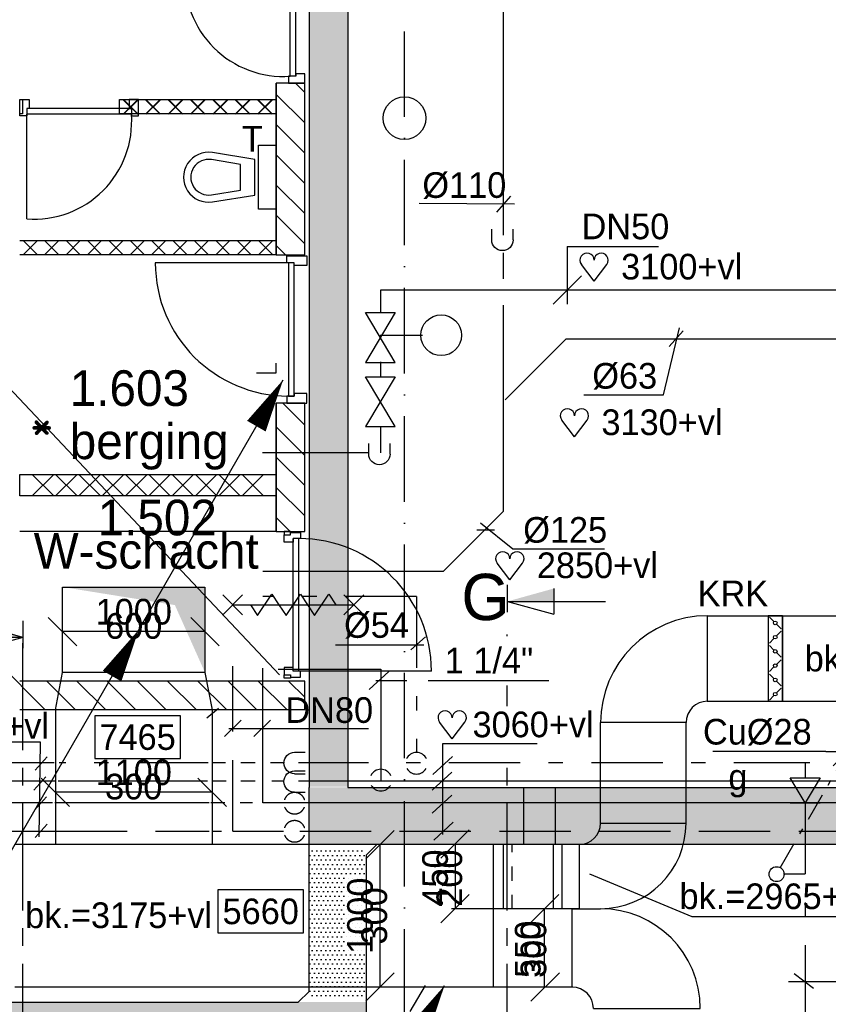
# Model space of a CAD drawing. Extents: x -39327 to 109237, y 358172 to 442272.
# Tile 82 of 96: x 77008 to 82681, y 404774 to 411684. Entities that reach past the tile are written whole.
import ezdxf
from ezdxf.enums import TextEntityAlignment as Align

# ---------------------------------------------------------------- set-up
doc = ezdxf.new("R2010")
doc.units = 0
doc.header["$LTSCALE"] = 100
for name, pattern in [('2322107', [2000, 1000, 1000]), ('2322108', [7, 5, -2]), ('2322109', [10, 5, -2, 1, -2]), ('2322122', [47, 40, -7]), ('2322134', [45, 40, -5]), ('CENTER2', [11.25, 7.5, -1.25, 1.25, -1.25]), ('DASHDOT', [9, 6, -1.5, 0, -1.5]), ('HIDDEN', [2, 1, -1]), ('LURETOUR', [6, 4, -2])]:
    doc.linetypes.add(name, pattern=pattern)
doc.layers.get('0').update_dxf_attribs({"linetype": 'CONTINUOUS'})
for name, color, linetype in [('AL$1----_ALGEMEEN', 7, 'CONTINUOUS'), ('AL$1----_MAATVOERING', 7, 'CONTINUOUS'), ('AL$7----_STRAMIEN', 1, 'DASHDOT'), ('AL22----_BINNENWAND', 7, 'CONTINUOUS'), ('AL28----_KONSTRUKTIE', 3, 'CONTINUOUS'), ('AL32----_BINNENKOZ', 7, 'CONTINUOUS'), ('AL32----_DRAAIR', 7, 'CONTINUOUS'), ('AL32----_DRAAIRICHTING', 1, 'CONTINUOUS'), ('AL74----_INRSANITAIR', 7, 'CONTINUOUS'), ('ALXA1---_RASTER50', 12, 'CONTINUOUS'), ('ALXA7---_KALKZVUIL', 1, 'CONTINUOUS'), ('ALXAB---_PREFABBETON', 1, 'CONTINUOUS'), ('BOUW', 8, 'CONTINUOUS'), ('DOORSNEDE', 1, 'CONTINUOUS'), ('KABELGOOT1', 8, 'CONTINUOUS'), ('MAATV-SPARING', 1, 'CONTINUOUS'), ('WL521---', 4, 'CONTINUOUS'), ('WL531---', 4, 'CONTINUOUS'), ('WL541---', 4, 'CONTINUOUS'), ('WL561---', 4, 'CONTINUOUS'), ('WL561---_AANVOER', 4, 'CONTINUOUS'), ('WL561---_RETOUR', 4, 'CONTINUOUS'), ('WL5627--', 4, 'CONTINUOUS'), ('WL570---', 3, 'CONTINUOUS'), ('WL570---_RETOUR', 3, 'CONTINUOUS'), ('WL570---_TOEVOER', 3, 'CONTINUOUS'), ('WM$1----', 1, 'CONTINUOUS'), ('WM521---', 1, 'CONTINUOUS'), ('WM531---', 1, 'CONTINUOUS'), ('WM541---', 1, 'CONTINUOUS'), ('WM561---', 1, 'CONTINUOUS'), ('WM570---', 1, 'CONTINUOUS')]:
    doc.layers.add(name, color=color, linetype=linetype)
doc.styles.add('BURO-018', font='BUROFONT.shx', dxfattribs={"height": 180})
doc.styles.add('BURO-025', font='BUROFONT.shx', dxfattribs={"height": 250})
doc.styles.add('BURO-050', font='BUROFONT.shx', dxfattribs={"height": 500})
doc.styles.get("Standard").update_dxf_attribs({"font": 'ISOCP'})
pattern_1 = [(0, (-2505.993, 85430.135), (15.875, 31.75), [0, -31.75])]

# ---------------------------------------------------------------- blocks, each defined once
blk = doc.blocks.new('3048311')
at = {"color": 0, "linetype": 'CONTINUOUS'}
for p, q in [((-2.5, 1.5), (0, 0)), ((-2.5, -1.5), (-2.5, 1.5)), ((0, -1.5), (0, 1.5)), ((0, 0), (-2.5, -1.5))]:
    blk.add_line(p, q, dxfattribs=at)
at = {"color": 0, "linetype": 'CONTINUOUS', "style": 'BURO-018', "flags": 1}
blk.add_attdef('CV_MATCODE', (0, 0), '', height=1.8, dxfattribs=at)
blk = doc.blocks.new('LU-ORND')
at = {"color": 0, "linetype": 'CONTINUOUS'}
for p, q in [((-3, 1.5), (-3, -1.5)), ((3, 1.5), (-3, 1.5)), ((3, -1.5), (3, 1.5)), ((-3, -1.5), (3, -1.5))]:
    blk.add_line(p, q, dxfattribs=at)
blk = doc.blocks.new('LU-2-KIZ')
at = {"color": 0, "linetype": 'CONTINUOUS'}
for p, q in [((-0.5, 0.5), (0.5, 0.5)), ((-0.5, -0.5), (-0.5, 0.5)), ((0.5, 0.5), (0.5, -0.5)), ((0.5, -0.5), (-0.5, -0.5))]:
    blk.add_line(p, q, dxfattribs=at)
for points in [[(-0.5, 0.5), (-0.2887, 0.2887), (0.5, 0.5)], [(-0.5, 0.5), (-0.2887, 0.2887), (-0.5, -0.5)]]:
    blk.add_solid(points, dxfattribs=at)
blk = doc.blocks.new('LU-PIJL1')
at = {"color": 0, "linetype": 'CONTINUOUS'}
blk.add_line((0, 0), (10.125, 17.537), dxfattribs=at)
blk.add_lwpolyline([(10.125, 17.537, 0, 1.5, 0), (8.25, 14.289, 1.5, 1.5, 0)], format="xyseb", dxfattribs=at)
blk = doc.blocks.new('*U200', base_point=(72338.8, 50434.9))
at = {"layer": 'WM570---', "linetype": 'CONTINUOUS'}
for p, q in [((71739.1, 50534.6), (71938.5, 50335.2)), ((72739.1, 50534.6), (72938.5, 50335.2)), ((72838.8, 50434.9), (71838.8, 50434.9))]:
    blk.add_line(p, q, dxfattribs=at)
at = {"layer": 'WM570---', "linetype": 'CONTINUOUS', "style": 'BURO-018'}
for s, p in [('1000', (72338.8, 50484.9)), ('600', (72338.8, 50384.9))]:
    blk.add_text(s, height=180, dxfattribs=at).set_placement(p, align=Align.CENTER)
blk = doc.blocks.new('LU-2D-K-3E8')
at = {"color": 0, "linetype": 'CONTINUOUS'}
for p, q in [((-0.5, 500), (0.5, 500)), ((-0.5, -500), (0.5, -500))]:
    blk.add_line(p, q, dxfattribs=at)
blk = doc.blocks.new('*U201', base_point=(74591, 48480.9))
at = {"layer": 'WM570---', "linetype": 'CONTINUOUS'}
for p, q in [((74690.7, 49080.6), (74491.3, 48881.2)), ((74591, 48980.9), (74591, 47980.9)), ((74690.7, 48080.6), (74491.3, 47881.2))]:
    blk.add_line(p, q, dxfattribs=at)
at = {"layer": 'WM570---', "linetype": 'CONTINUOUS', "style": 'BURO-018'}
for s, p in [('1000', (74541, 48480.9)), ('300', (74641, 48480.9))]:
    blk.add_text(s, height=180, rotation=90, dxfattribs=at).set_placement(p, align=Align.CENTER)
blk = doc.blocks.new('LU-2D-K-44C')
at = {"color": 0, "linetype": 'CONTINUOUS'}
for p, q in [((-0.5, 550), (0.5, 550)), ((-0.5, -550), (0.5, -550))]:
    blk.add_line(p, q, dxfattribs=at)
blk = doc.blocks.new('LU-2D-K-258')
at = {"color": 0, "linetype": 'CONTINUOUS'}
for p, q in [((-0.5, 300), (0.5, 300)), ((-0.5, -300), (0.5, -300))]:
    blk.add_line(p, q, dxfattribs=at)
blk = doc.blocks.new('LU-2D-B--1-2585A')
at = {"color": 0, "linetype": 'CONTINUOUS'}
for p, q in [((-450, -300), (-450, 300)), ((-300, -450), (300, -450))]:
    blk.add_line(p, q, dxfattribs=at)
for radius in [750, 150]:
    blk.add_arc((-450, -450), radius, 0, 90, dxfattribs=at)
blk = doc.blocks.new('LU-2D-KLC-25864')
at = {"color": 0, "linetype": 'CONTINUOUS'}
for p, q in [((-50, 300), (-50, -300)), ((50, 300), (-50, 300)), ((-8.8, 258.8), (-41.2, 291.2)), ((50, -300), (50, 300)), ((8.8, 241.2), (41.2, 208.8)), ((-8.8, 141.2), (-41.2, 108.8)), ((8.8, 158.8), (41.2, 191.2)), ((-8.8, 58.8), (-41.2, 91.2)), ((8.8, 41.2), (41.2, 8.8)), ((-8.8, -58.8), (-41.2, -91.2)), ((8.8, -41.2), (41.2, -8.8)), ((-8.8, -141.2), (-41.2, -108.8)), ((8.8, -158.8), (41.2, -191.2)), ((-8.8, -258.8), (-41.2, -291.2)), ((8.8, -241.2), (41.2, -208.8)), ((-50, -300), (50, -300))]:
    blk.add_line(p, q, dxfattribs=at)
for centre in [(0, 250), (0, 150), (0, 50), (0, -50), (0, -150), (0, -250)]:
    blk.add_circle(centre, 12.5, dxfattribs=at)
blk = doc.blocks.new('LU-2D-BV--1-2581C25A')
at = {"color": 0, "linetype": 'CONTINUOUS'}
for p, q in [((-375, -300), (-375, 300)), ((-375, 300), (-375, 300)), ((-375, -300), (-375, -300)), ((225, -450), (225, -300)), ((-225, -450), (225, -450))]:
    blk.add_line(p, q, dxfattribs=at)
for centre, radius in [((-375, -300), 600), ((-375, -450), 150)]:
    blk.add_arc(centre, radius, 0, 90, dxfattribs=at)
blk = doc.blocks.new('LU-2D-BV-1-2EE2265A')
at = {"color": 0, "linetype": 'CONTINUOUS'}
for p, q in [((-275, 525), (275, 525)), ((275, 525), (275, 325)), ((-425, 375), (-425, -375)), ((-425, 375), (-425, 375)), ((-425, -375), (-425, -375))]:
    blk.add_line(p, q, dxfattribs=at)
for centre, radius in [((-425, 525), 150), ((-425, 325), 700)]:
    blk.add_arc(centre, radius, 270, 0, dxfattribs=at)
blk = doc.blocks.new('LDS')
at = {"color": 0, "linetype": 'CONTINUOUS'}
for p, q in [((0, 1), (1, 1)), ((0, -1), (1, -1))]:
    blk.add_line(p, q, dxfattribs=at)
blk.add_arc((0, 0), 1, 90, 270, dxfattribs=at)
blk = doc.blocks.new('LDV1109')
at = {"color": 0, "linetype": 'CONTINUOUS'}
for p, q in [((5.875, 10.176), (6.75, 11.691)), ((5.312, 9.202), (5.5, 9.526)), ((4, 6.928), (4.937, 8.552)), ((3.437, 5.954), (3.625, 6.279)), ((2.125, 3.681), (3.062, 5.304)), ((1.562, 2.706), (1.75, 3.031)), ((0.25, 0.433), (1.187, 2.057))]:
    blk.add_line(p, q, dxfattribs=at)
blk.add_lwpolyline([(6.75, 11.691, 0, 1, 0), (5.5, 9.526, 1, 1, 0)], format="xyseb", dxfattribs=at)
blk.add_circle((0, 0), 0.5, dxfattribs=at)
blk = doc.blocks.new('*U232', base_point=(77204.4, 406547.3))
at = {"color": 0, "linetype": 'CONTINUOUS'}
for p, q in [((77304.4, 406647.3), (77104.4, 406447.3)), ((77054.4, 406547.3), (76259.9, 406547.3)), ((77054.4, 406547.3), (77304.4, 406547.3))]:
    blk.add_line(p, q, dxfattribs=at)
at = {"color": 0, "linetype": 'CONTINUOUS', "style": 'BURO-018'}
blk.add_text('Cu%%C28', height=180, dxfattribs=at).set_placement((76954.4, 406597.3), align=Align.RIGHT)
blk = doc.blocks.new('LDV1107')
at = {"color": 0, "linetype": 'CONTINUOUS'}
blk.add_line((0.25, 0.433), (6.75, 11.691), dxfattribs=at)
blk.add_lwpolyline([(6.75, 11.691, 0, 1, 0), (5.5, 9.526, 1, 1, 0)], format="xyseb", dxfattribs=at)
blk.add_circle((0, 0), 0.5, dxfattribs=at)
blk = doc.blocks.new('LDV3108')
at = {"color": 0, "linetype": 'CONTINUOUS'}
for p, q in [((6.75, 11.691), (5.813, 10.068)), ((5.438, 9.418), (4.5, 7.794)), ((4.125, 7.145), (3.188, 5.521)), ((2.813, 4.871), (1.875, 3.248)), ((1.5, 2.598), (0.563, 0.974))]:
    blk.add_line(p, q, dxfattribs=at)
blk.add_lwpolyline([(0.25, 0.433, 0, 1, 0), (1.5, 2.598, 1, 1, 0)], format="xyseb", dxfattribs=at)
blk.add_circle((0, 0), 0.5, dxfattribs=at)
blk = doc.blocks.new('*U273', base_point=(75240, 409252.2))
at = {"color": 0, "linetype": 'CONTINUOUS'}
for p, q in [((75240, 409559), (75240, 409152.2)), ((75240, 409559), (75880, 409559)), ((75340, 409352.2), (75140, 409152.2))]:
    blk.add_line(p, q, dxfattribs=at)
at = {"color": 0, "linetype": 'CONTINUOUS', "style": 'BURO-018'}
blk.add_text('DN50', height=180, dxfattribs=at).set_placement((75340, 409609))
blk = doc.blocks.new('HART')
at = {"color": 1}
for q in [(-39.7, 52.4), (39.7, 52.4)]:
    blk.add_line((0, 0), q, dxfattribs=at)
for centre, start, end in [((-22.1, 65.7), 0, 217.1867), ((22.1, 65.7), 322.8133, 180)]:
    blk.add_arc(centre, 22.1, start, end, dxfattribs=at)
blk = doc.blocks.new('*U302', base_point=(77808, 406262.3))
at = {"layer": 'WM570---', "color": 1, "linetype": 'CONTINUOUS'}
for p, q in [((77158.3, 406362), (77357.7, 406162.6)), ((78258.3, 406362), (78457.7, 406162.6)), ((78358, 406262.3), (77258, 406262.3))]:
    blk.add_line(p, q, dxfattribs=at)
at = {"layer": 'WM570---', "color": 1, "linetype": 'CONTINUOUS', "style": 'BURO-018'}
for s, p in [('1100', (77808, 406312.3)), ('300', (77808, 406212.3))]:
    blk.add_text(s, height=180, dxfattribs=at).set_placement(p, align=Align.CENTER)
blk = doc.blocks.new('A$C6E6F3BC9')
at = {"layer": 'KABELGOOT1'}
h = blk.add_hatch(dxfattribs=at)
h.set_pattern_fill('DOTS', color=256, scale=20, style=0)
h.set_pattern_definition(pattern_1)
h.paths.add_polyline_path([(71195.1, 42038.6), (70924.7, 42038.6), (70924.7, 34777), (71195.1, 34777)])
h = blk.add_hatch(dxfattribs=at)
h.set_pattern_fill('DOTS', color=256, scale=20, style=0)
h.set_pattern_definition(pattern_1)
h.paths.add_polyline_path([(70926.1, 34771.5), (70925, 34372), (94435.4, 34372), (94435.4, 34771.5)])
h = blk.add_hatch(dxfattribs=at)
h.set_pattern_fill('DOTS', color=256, scale=20, style=0)
h.set_pattern_definition(pattern_1)
h.paths.add_polyline_path([(71321.7, 34345.9), (70922.2, 34345.9), (70922.2, 33288), (71321.7, 33288)])
h = blk.add_hatch(dxfattribs=at)
h.set_pattern_fill('DOTS', color=256, scale=20, style=0)
h.set_pattern_definition(pattern_1)
h.paths.add_polyline_path([(71320, 33265), (61757, 33265), (61757, 32865.7), (71320, 32865.7)])
for p, q in [((70924.7, 34772, 2750), (70924.7, 42038.6, 2750)), ((71195.1, 42038.6, 2750), (71195.1, 34771.5, 2750)), ((70921.7, 33340, 2750), (70921.7, 34772, 2750)), ((70921.7, 34772, 2750), (70924.7, 34772, 2750)), ((71195.1, 34771.5, 2750), (77968.8, 34771.5, 2750)), ((71396.7, 34372, 2750), (71321.7, 34297, 2750)), ((94435.4, 34372), (71396.7, 34372, 2750)), ((71321.7, 34297, 2750), (71321.7, 29413, 2750)), ((70846.7, 33265, 2750), (70921.7, 33340, 2750)), ((68277.7, 33265, 2750), (70846.7, 33265, 2750))]:
    blk.add_line(p, q, dxfattribs=at)
blk = doc.blocks.new('2322134-4')
at = {"layer": 'WM541---', "color": 0, "style": 'BURO-018'}
blk.add_text('g', height=180, dxfattribs=at).set_placement((82046.8, 406342.8), align=Align.MIDDLE)
blk = doc.blocks.new('3048301')
at = {"color": 0, "linetype": 'CONTINUOUS'}
for p, q in [((-2.5, 1.5), (2.5, -1.5)), ((-2.5, -1.5), (-2.5, 1.5)), ((2.5, 1.5), (-2.5, -1.5)), ((2.5, -1.5), (2.5, 1.5))]:
    blk.add_line(p, q, dxfattribs=at)
at = {"color": 0, "linetype": 'CONTINUOUS', "style": 'BURO-018', "flags": 1}
blk.add_attdef('CV_MATCODE', (0, 0), '', height=1.8, dxfattribs=at)

msp = doc.modelspace()

# ---------------------------------------------------------------- linework, layer by layer
at = {"color": 1, "linetype": 'CONTINUOUS'}
for p, q in [((79962.4, 405799.6), (80161.8, 405999)), ((80062.1, 405895.5), (80062.1, 405445.5)), ((79962.4, 405345.8), (80161.8, 405545.2)), ((80591.3, 405345.8), (80790.7, 405545.2)), ((80687.5, 405445.5), (80687.5, 404895.5)), ((80594.8, 404795.8), (80794.2, 404995.2))]:
    msp.add_line(p, q, dxfattribs=at)
at = {"layer": 'AL$1----_ALGEMEEN', "color": 8}
msp.add_line((77917.8, 410134.8), (78808, 410134.8), dxfattribs=at)
at = {"layer": 'AL$1----_MAATVOERING', "color": 8}
for p, q in [((78807.8, 409206.2), (78807.8, 409273.2)), ((78668.8, 409206.2), (78807.8, 409206.2))]:
    msp.add_line(p, q, dxfattribs=at)
at = {"layer": 'AL$7----_STRAMIEN', "color": 1}
msp.add_line((79708, 369596.9), (79708, 416284.4), dxfattribs=at)
at = {"layer": 'AL22----_BINNENWAND', "color": 8}
for p, q in [((77008, 411022.8), (77008, 411122.8)), ((77008, 411122.8), (77028, 411122.8)), ((77028, 411122.8), (77028, 411022.8)), ((77708, 411022.8), (77708, 411122.8)), ((77708, 411122.8), (78808, 411122.8)), ((77842, 411022.8), (77842, 411122.8)), ((77842, 411122.8), (78808, 411122.8)), ((78808, 411122.8), (78808, 411022.8)), ((78808, 411122.8), (78808, 411022.8)), ((77028, 411022.8), (77008, 411022.8)), ((78808, 411022.8), (77708, 411022.8)), ((78808, 411022.8), (77842, 411022.8)), ((77008, 410134.8), (78808, 410134.8)), ((78808, 410134.8), (78808, 410034.8)), ((78808, 410034.8), (77008, 410034.8)), ((77008, 408492.8), (78808, 408492.8)), ((77008, 408342.8), (77008, 408492.8)), ((78808, 408492.8), (78808, 408342.8)), ((78808, 408342.8), (77008, 408342.8)), ((78905, 408092.8), (78808, 408189.8)), ((78808, 408092.8), (77008, 408092.8)), ((78808, 408092.8), (79008, 408092.8)), ((78908, 408092.8), (78864, 408092.8)), ((78864, 408092.8), (78864, 408069.8)), ((78864, 408017.8), (78864, 408069.8)), ((78864, 408069.8), (78908, 408069.8)), ((78908, 408069.8), (78908, 408092.8)), ((78908, 408069.8), (78908, 408084.8)), ((78908, 408084.8), (78978, 408084.8)), ((78978, 408084.8), (78978, 408042.8)), ((78927, 408017.8), (78864, 408017.8)), ((78978, 408042.8), (78927, 408042.8)), ((78927, 408042.8), (78927, 408017.8)), ((78432, 407647.8), (78572, 407507.8)), ((78432, 407507.8), (78572, 407647.8)), ((78677, 407502.8), (78777, 407652.8)), ((78777, 407652.8), (78827, 407577.8)), ((78877, 407502.8), (78977, 407652.8)), ((78977, 407652.8), (79027, 407577.8)), ((79077, 407502.8), (79177, 407652.8)), ((79177, 407652.8), (79227, 407577.8)), ((79282, 407647.8), (79422, 407507.8)), ((79282, 407507.8), (79422, 407647.8)), ((78502, 407577.8), (79352, 407577.8)), ((78627, 407577.8), (78677, 407502.8)), ((78827, 407577.8), (78877, 407502.8)), ((79027, 407577.8), (79077, 407502.8))]:
    msp.add_line(p, q, dxfattribs=at)
at = {"layer": 'AL28----_KONSTRUKTIE', "color": 8, "linetype": 'CONTINUOUS'}
for p, q in [((78808, 411237.8), (78808, 410034.8)), ((79008, 411237.8), (78808, 411237.8)), ((79008, 410034.8), (79008, 411237.8)), ((78808, 410034.8), (79008, 410034.8)), ((79008, 408992.8), (78808, 408992.8)), ((78808, 408992.8), (78808, 408092.8)), ((79008, 408092.8), (79008, 408992.8)), ((79008, 407042.8), (77008, 407042.8)), ((79008, 406842.8), (79008, 407042.8)), ((77008, 406842.8), (79008, 406842.8))]:
    msp.add_line(p, q, dxfattribs=at)
at = {"layer": 'AL28----_KONSTRUKTIE', "color": 8}
msp.add_line((79008, 406842.8), (79008, 406842.8), dxfattribs=at)
msp.add_line((79008, 406842.8), (79008, 406842.8), dxfattribs=at)
msp.add_circle((79708, 410992.8), 150, dxfattribs=at)
at = {"layer": 'AL32----_BINNENKOZ', "color": 8}
for p, q in [((78905, 411287.8), (78905, 412021.8)), ((78945, 411287.8), (78945, 412021.8)), ((78945, 411287.8), (78894, 411287.8)), ((78894, 411287.8), (78894, 411237.8)), ((79008, 411304.8), (78945, 411304.8)), ((78945, 411304.8), (78945, 411287.8)), ((79008, 411237.8), (79008, 411304.8)), ((78894, 411237.8), (79008, 411237.8)), ((77008, 411008.8), (77008, 411122.8)), ((77008, 411122.8), (77075, 411122.8)), ((77075, 411122.8), (77075, 411059.8)), ((77842, 411122.8), (77775, 411122.8)), ((77775, 411122.8), (77775, 411059.8)), ((77842, 411008.8), (77842, 411122.8)), ((77075, 411059.8), (77058, 411059.8)), ((77058, 411059.8), (77058, 411008.8)), ((77792, 411059.8), (77058, 411059.8)), ((77775, 411059.8), (77792, 411059.8)), ((77792, 411059.8), (77792, 411008.8)), ((77058, 411008.8), (77008, 411008.8)), ((77792, 411019.8), (77058, 411019.8)), ((77792, 411008.8), (77842, 411008.8)), ((78882.5, 409976.8), (78882.5, 410026.8)), ((78882.5, 410026.8), (79021.5, 410026.8)), ((79021.5, 410026.8), (79021.5, 409959.8)), ((78933.5, 409976.8), (78882.5, 409976.8)), ((78933.5, 409976.8), (78893.5, 409976.8)), ((78893.5, 409976.8), (78893.5, 409042.8)), ((78893.5, 409976.8), (78893.5, 409042.8)), ((78933.5, 409042.8), (78933.5, 409976.8)), ((78933.5, 409959.8), (78933.5, 409976.8)), ((79021.5, 409959.8), (78933.5, 409959.8)), ((78933.5, 409042.8), (78882.5, 409042.8)), ((78882.5, 409042.8), (78882.5, 408992.8)), ((78893.5, 409042.8), (78933.5, 409042.8)), ((78933.5, 409059.8), (78933.5, 409042.8)), ((79021.5, 409059.8), (78933.5, 409059.8)), ((79021.5, 408992.8), (79021.5, 409059.8)), ((78882.5, 408992.8), (79021.5, 408992.8)), ((78927, 407112.8), (78927, 408042.8)), ((78967, 407112.8), (78967, 408042.8)), ((78927, 407137.8), (78864, 407137.8)), ((78864, 407137.8), (78864, 407085.8)), ((78927, 407112.8), (78927, 407137.8)), ((78978, 407112.8), (78927, 407112.8)), ((79897, 407112.8), (78967, 407112.8)), ((78978, 407070.8), (78978, 407112.8)), ((78864, 407085.8), (78908, 407085.8)), ((78864, 407062.8), (78864, 407085.8)), ((78908, 407062.8), (78864, 407062.8)), ((78908, 407085.8), (78908, 407070.8)), ((78908, 407085.8), (78908, 407062.8)), ((78908, 407070.8), (78978, 407070.8))]:
    msp.add_line(p, q, dxfattribs=at)
msp.add_arc((78967, 407112.8), 930, 0, 90, dxfattribs=at)
at = {"layer": 'AL32----_DRAAIR', "color": 8}
msp.add_line((77058, 410285.8), (77058, 411019.8), dxfattribs=at)
for centre, start, end in [((78854.9, 411971.7), 175.8145, 274.1855), ((77108, 410969.7), 265.8145, 4.1855)]:
    msp.add_arc(centre, 685.8, start, end, dxfattribs=at)
at = {"layer": 'AL32----_DRAAIRICHTING', "color": 8}
msp.add_line((78893.5, 409976.8), (77959.5, 409976.8), dxfattribs=at)
msp.add_arc((78893.5, 409976.8), 934, 180, 270, dxfattribs=at)
at = {"layer": 'AL74----_INRSANITAIR', "color": 8, "linetype": 'CONTINUOUS'}
for p, q in [((78683, 410353.3), (78683, 410803.3)), ((78683, 410803.3), (78808, 410803.3)), ((78808, 410803.3), (78808, 410353.3)), ((78558, 410668.7), (78352.8, 410701.7)), ((78658, 410703.3), (78360.8, 410751)), ((78408, 410753.3), (78408, 410753.3)), ((78658, 410453.3), (78658, 410703.3)), ((78233, 410628.3), (78233, 410628.3)), ((78558, 410487.8), (78558, 410668.7)), ((78352.8, 410454.9), (78558, 410487.8)), ((78360.8, 410405.5), (78658, 410453.3)), ((78808, 410353.3), (78683, 410353.3))]:
    msp.add_line(p, q, dxfattribs=at)
for radius in [175, 125]:
    msp.add_arc((78333, 410578.3), radius, 80.86729, 279.13271, dxfattribs=at)
at = {"layer": 'ALXA1---_RASTER50', "color": 8}
for p, q in [((78808, 410034.8), (78808, 411237.8)), ((78808, 408092.8), (78808, 408992.8))]:
    msp.add_line(p, q, dxfattribs=at)
at = {"layer": 'ALXA7---_KALKZVUIL', "color": 8}
for p, q in [((77736.6, 411022.8), (77836.6, 411122.8)), ((77836.6, 411022.8), (77736.6, 411122.8)), ((77736.6, 411019.8), (77836.6, 411119.8)), ((77836.6, 411019.8), (77736.6, 411119.8)), ((77893.7, 411022.8), (77993.7, 411122.8)), ((77993.7, 411022.8), (77893.7, 411122.8)), ((77893.7, 411019.8), (77993.7, 411119.8)), ((77993.7, 411019.8), (77893.7, 411119.8)), ((78050.8, 411022.8), (78150.8, 411122.8)), ((78150.8, 411022.8), (78050.8, 411122.8)), ((78050.8, 411019.8), (78150.8, 411119.8)), ((78150.8, 411019.8), (78050.8, 411119.8)), ((78208, 411022.8), (78308, 411122.8)), ((78308, 411022.8), (78208, 411122.8)), ((78208, 411019.8), (78308, 411119.8)), ((78308, 411019.8), (78208, 411119.8)), ((78365.1, 411022.8), (78465.1, 411122.8)), ((78465.1, 411022.8), (78365.1, 411122.8)), ((78365.1, 411019.8), (78465.1, 411119.8)), ((78465.1, 411019.8), (78365.1, 411119.8)), ((78522.3, 411022.8), (78622.3, 411122.8)), ((78622.3, 411022.8), (78522.3, 411122.8)), ((78522.3, 411019.8), (78622.3, 411119.8)), ((78622.3, 411019.8), (78522.3, 411119.8)), ((78679.4, 411022.8), (78779.4, 411122.8)), ((78779.4, 411022.8), (78679.4, 411122.8)), ((78679.4, 411019.8), (78779.4, 411119.8)), ((78779.4, 411019.8), (78679.4, 411119.8)), ((77133, 410134.8), (77033, 410034.8)), ((77033, 410134.8), (77133, 410034.8)), ((77283, 410134.8), (77183, 410034.8)), ((77183, 410134.8), (77283, 410034.8)), ((77433, 410134.8), (77333, 410034.8)), ((77333, 410134.8), (77433, 410034.8)), ((77583, 410134.8), (77483, 410034.8)), ((77483, 410134.8), (77583, 410034.8)), ((77733, 410134.8), (77633, 410034.8)), ((77633, 410134.8), (77733, 410034.8)), ((77883, 410134.8), (77783, 410034.8)), ((77783, 410134.8), (77883, 410034.8)), ((78033, 410134.8), (77933, 410034.8)), ((77933, 410134.8), (78033, 410034.8)), ((78183, 410134.8), (78083, 410034.8)), ((78083, 410134.8), (78183, 410034.8)), ((78333, 410134.8), (78233, 410034.8)), ((78233, 410134.8), (78333, 410034.8)), ((78483, 410134.8), (78383, 410034.8)), ((78383, 410134.8), (78483, 410034.8)), ((78633, 410134.8), (78533, 410034.8)), ((78533, 410134.8), (78633, 410034.8)), ((78783, 410134.8), (78683, 410034.8)), ((78683, 410134.8), (78783, 410034.8)), ((77246.6, 408492.8), (77096.6, 408342.8)), ((77096.6, 408492.8), (77246.6, 408342.8)), ((77410.3, 408492.8), (77260.3, 408342.8)), ((77260.3, 408492.8), (77410.3, 408342.8)), ((77573.9, 408492.8), (77423.9, 408342.8)), ((77423.9, 408492.8), (77573.9, 408342.8)), ((77737.5, 408492.8), (77587.5, 408342.8)), ((77587.5, 408492.8), (77737.5, 408342.8)), ((77901.2, 408492.8), (77751.2, 408342.8)), ((77751.2, 408492.8), (77901.2, 408342.8)), ((78064.8, 408492.8), (77914.8, 408342.8)), ((77914.8, 408492.8), (78064.8, 408342.8)), ((78228.4, 408492.8), (78078.4, 408342.8)), ((78078.4, 408492.8), (78228.4, 408342.8)), ((78392.1, 408492.8), (78242.1, 408342.8)), ((78242.1, 408492.8), (78392.1, 408342.8)), ((78555.7, 408492.8), (78405.7, 408342.8)), ((78405.7, 408492.8), (78555.7, 408342.8)), ((78719.3, 408492.8), (78569.3, 408342.8)), ((78569.3, 408492.8), (78719.3, 408342.8))]:
    msp.add_line(p, q, dxfattribs=at)
at = {"layer": 'ALXAB---_PREFABBETON', "color": 8}
for p, q in [((79008, 411171.8), (78942, 411237.8)), ((79008, 410959.7), (78808, 411159.7)), ((79008, 410747.5), (78808, 410947.5)), ((79008, 410535.4), (78808, 410735.4)), ((79008, 410323.3), (78808, 410523.3)), ((79008, 410111.1), (78808, 410311.1)), ((78872.2, 410034.8), (78808, 410099)), ((79008, 408838.4), (78853.6, 408992.8)), ((79008, 408626.2), (78808, 408826.2)), ((79008, 408414.1), (78808, 408614.1)), ((79008, 408202), (78808, 408402)), ((77185.2, 406842.8), (76808, 407220)), ((77397.3, 406842.8), (77197.3, 407042.8)), ((77609.5, 406842.8), (77409.5, 407042.8)), ((77821.6, 406842.8), (77621.6, 407042.8)), ((78033.7, 406842.8), (77833.7, 407042.8)), ((78245.9, 406842.8), (78045.9, 407042.8)), ((78458, 406842.8), (78258, 407042.8)), ((78670.1, 406842.8), (78470.1, 407042.8)), ((78882.2, 406842.8), (78682.2, 407042.8)), ((79008, 406929.2), (78894.4, 407042.8))]:
    msp.add_line(p, q, dxfattribs=at)
at = {"layer": 'BOUW', "color": 1}
for p, q in [((72625.6, 413672.9), (78831.3, 407086.2)), ((79222.9, 407296.1), (79843.8, 407296)), ((79506.7, 407046.7), (79725, 407046.7)), ((79874.4, 407046.7), (80719.9, 407046.7))]:
    msp.add_line(p, q, dxfattribs=at)
at = {"layer": 'DOORSNEDE', "color": 5}
for p, q in [((80428.6, 407718), (80428.6, 407526.4)), ((77030.4, 407465), (77030.4, 407273.4))]:
    msp.add_line(p, q, dxfattribs=at)
at = {"layer": 'DOORSNEDE', "color": 220}
for p, q in [((80755.9, 407692.4), (80755.9, 407511.9)), ((80430.8, 407602.1), (80755.9, 407511.9)), ((80430.8, 407602.1), (81117.2, 407602.1)), ((77030.4, 407349.1), (76705.3, 407439.4)), ((77030.4, 407349.1), (76344, 407349.1)), ((77030.4, 407349.1), (76705.3, 407258.8))]:
    msp.add_line(p, q, dxfattribs=at)
at = {"layer": 'DOORSNEDE', "color": 220, "linetype": 'CENTER2'}
for p, q in [((77030.4, 404308.8), (77030.4, 407369.1)), ((80428.6, 407358.5), (80428.6, 407369.1)), ((80428.6, 406865.8), (80428.6, 407012.3)), ((80428.6, 404308.8), (80428.6, 406519.5))]:
    msp.add_line(p, q, dxfattribs=at)
at = {"layer": 'DOORSNEDE', "color": 220}
for points in [[(80755.9, 407692.4), (80755.9, 407602.1), (80430.8, 407602.1)], [(76705.3, 407439.4), (76705.3, 407349.1), (77030.4, 407349.1)]]:
    msp.add_solid(points, dxfattribs=at)
at = {"layer": 'WL521---', "linetype": '2322122'}
for p, q in [((80401.7, 410171), (80401.7, 419941.3)), ((80401.7, 409864.5), (80401.7, 410048.3)), ((80401.7, 408235.8), (80401.7, 409679.5)), ((80413.9, 409016.7), (80842.5, 409445.3)), ((80842.5, 409445.3), (92448.2, 409445.3)), ((79977.9, 407812), (80401.7, 408235.8))]:
    msp.add_line(p, q, dxfattribs=at)
at = {"layer": 'WL531---', "linetype": '2322109'}
for p, q in [((79791.6, 407636.7), (78712.8, 407636.7)), ((79791.6, 407636.7), (79791.6, 406541.6)), ((77249.6, 406467.8), (76932.8, 406467.8)), ((78452.5, 406467.8), (78359.6, 406467.8)), ((78660.6, 406467.8), (78558.9, 406467.8)), ((78865, 406467.8), (78767, 406467.8)), ((79454.3, 406467.8), (78963.6, 406467.8)), ((82519, 406467.8), (79638.1, 406467.8)), ((82519, 406467.8), (82519, 406366)), ((102551.4, 406467.8), (82519, 406467.8)), ((82519, 406189.3), (82519, 400102)), ((82519, 405688.8), (82367.5, 405688.8))]:
    msp.add_line(p, q, dxfattribs=at)
at = {"layer": 'WL531---', "color": 1}
msp.add_line((79751, 407261.2), (79855.5, 407354), dxfattribs=at)
at = {"layer": 'WL531---', "color": 7, "linetype": '2322109'}
msp.add_line((78331.1, 406467.8), (77284, 406467.8), dxfattribs=at)
at = {"layer": 'WL541---', "color": 3, "linetype": '2322134'}
for p, q in [((78821.5, 407125.3), (79542.2, 407125.3)), ((79542.2, 407125.3), (79542.2, 406342.8)), ((76927.4, 406342.8), (77261.2, 406342.8)), ((78359.6, 406342.8), (78457.1, 406342.8)), ((78558.9, 406342.8), (78660.6, 406342.8)), ((78776.3, 406342.8), (78863, 406342.8)), ((78963.6, 406342.8), (79542.2, 406342.8)), ((79542.2, 406342.8), (102551.4, 406342.8))]:
    msp.add_line(p, q, dxfattribs=at)
at = {"layer": 'WL541---', "color": 7, "linetype": '2322134'}
msp.add_line((77278.3, 406342.8), (78325.4, 406342.8), dxfattribs=at)
at = {"layer": 'WL541---', "color": 2, "linetype": 'LURETOUR'}
for centre, start, end in [((78936.3, 406185.6), 90, 161.82781), ((78936.3, 406185.6), 18.17219, 90), ((78936.3, 406185.6), 201.83607, 270), ((78936.3, 406185.6), 270, 338.16393), ((78936.3, 405988.4), 90, 161.82781), ((78936.3, 405988.4), 18.17219, 90), ((78936.3, 405988.4), 201.83607, 270), ((78936.3, 405988.4), 270, 338.16393)]:
    msp.add_arc(centre, 75, start, end, dxfattribs=at)
at = {"layer": 'WL561---', "color": 1}
msp.add_line((79535.9, 409469.5), (79833, 409469.5), dxfattribs=at)
msp.add_circle((79965.1, 409469.5), 143, dxfattribs=at)
at = {"layer": 'WL561---_AANVOER', "linetype": '2322107'}
for p, q in [((88055.7, 409786.4), (79539.4, 409786.4)), ((79539.4, 409786.4), (79539.4, 409623.5)), ((79539.4, 409282.5), (79539.4, 409172.5)), ((79539.4, 408831.5), (79539.4, 408643.5)), ((79457.9, 408643.8), (78712.1, 408643.5)), ((79977.9, 407812), (78712.8, 407811.9)), ((78712.1, 407134.2), (78712.1, 406188.5)), ((77238.4, 406188.5), (76926.7, 406188.5)), ((78447.8, 406188.5), (78348.2, 406188.5)), ((78642.1, 406188.5), (78554.2, 406188.5)), ((91759, 406188.5), (78713, 406188.5))]:
    msp.add_line(p, q, dxfattribs=at)
at = {"layer": 'WL561---_AANVOER', "color": 7, "linetype": '2322107'}
msp.add_line((78336.8, 406188.5), (77255.5, 406188.5), dxfattribs=at)
at = {"layer": 'WL561---_RETOUR', "linetype": '2322108'}
for p, q in [((78502.6, 405988.5), (78502.6, 407148.1)), ((76918.8, 405988.5), (77261.2, 405988.5)), ((78359.6, 405988.5), (78424.7, 405988.5)), ((78502.6, 405988.5), (78859, 405988.5)), ((78973.5, 405988.5), (91760.2, 405988.5))]:
    msp.add_line(p, q, dxfattribs=at)
at = {"layer": 'WL561---_RETOUR', "color": 7, "linetype": '2322108'}
msp.add_line((77261.2, 405988.5), (78336.8, 405988.5), dxfattribs=at)
at = {"layer": 'WL561---_RETOUR', "color": 1}
msp.add_line((80328.6, 405445.5), (80037.9, 405445.5), dxfattribs=at)
at = {"layer": 'WL5627--', "color": 1}
for p, q in [((78445.5, 406653.9), (78560.9, 406769.2)), ((78651.3, 406653.9), (78766.7, 406769.2)), ((78475.6, 406709), (79454.1, 406709)), ((77154.6, 406612.8), (76118.9, 406613.9)), ((77145.3, 405950.7), (77154.6, 406612.8)), ((79976, 405966.7), (79976, 406604.1)), ((79976, 406604.1), (80637.9, 406604.1)), ((77117.3, 406417), (77201.3, 406510.2)), ((77108, 406277.1), (77191.9, 406370.3)), ((77113, 406136.7), (77197, 406229.9)), ((77117.3, 405945.5), (77201.3, 406038.8))]:
    msp.add_line(p, q, dxfattribs=at)
at = {"layer": 'WL570---', "color": 1}
for p, q in [((80450.6, 410444.5), (80352.8, 410333.5)), ((79811.6, 410395.8), (80480.1, 410390.8)), ((81663.1, 409500.8), (81565.4, 409389.9)), ((80966.8, 409052.1), (81524.3, 409052.1)), ((80240.4, 408153.4), (80468.5, 407971)), ((80215.9, 408104.3), (80338.5, 408104.3)), ((80468.5, 407971), (81111.2, 407971)), ((80543.1, 406298.8), (80543.1, 405903.2)), ((80763.9, 406298.8), (80763.9, 405903.2))]:
    msp.add_line(p, q, dxfattribs=at)
at = {"layer": 'WL570---'}
for p, q in [((82358.8, 407500.9), (82358.8, 406900.9)), ((80328.6, 405897.5), (80328.6, 404894.9)), ((80933, 405445.5), (80328.6, 405445.5))]:
    msp.add_line(p, q, dxfattribs=at)
at = {"layer": 'WL570---', "linetype": 'LURETOUR'}
for p, q in [((77258, 406841.6), (77308, 407102.7)), ((78308, 407102.7), (78358, 406841.6)), ((78358, 406841.6), (77258, 406841.6))]:
    msp.add_line(p, q, dxfattribs=at)
at = {"layer": 'WL570---_TOEVOER'}
for p, q in [((80402.4, 405441.8), (80402.4, 405893.2)), ((80754.1, 405441.8), (80754.1, 405893.2)), ((80814.9, 405441.8), (80814.9, 405893.2))]:
    msp.add_line(p, q, dxfattribs=at)
at = {"layer": 'WL570---_TOEVOER', "linetype": 'HIDDEN'}
msp.add_line((80463.2, 405441.8), (80463.2, 405893.2), dxfattribs=at)
at = {"layer": 'WM$1----', "color": 1}
msp.add_line((81524.3, 409052.1), (81635.9, 409521.8), dxfattribs=at)
at = {"layer": 'WM521---', "color": 1}
for p, q in [((79460.7, 406984.4), (79598.6, 407110.7)), ((79907.3, 406387.5), (80045.2, 406513.9)), ((79902.3, 406277.2), (80040.2, 406403.5)), ((79902.3, 406116.7), (80040.2, 406243)), ((79912.4, 405926.1), (80050.2, 406052.4))]:
    msp.add_line(p, q, dxfattribs=at)
for centre, start, end in [((79791.9, 406466.3), 24.08029, 155.91971), ((79541.7, 406347.6), 24.08029, 155.91971), ((79791.9, 406466.3), 208.71363, 331.28637), ((79541.7, 406347.6), 208.71363, 331.28637)]:
    msp.add_arc(centre, 76.3, start, end, dxfattribs=at)
at = {"layer": 'WM531---'}
for p, q in [((82441.2, 404989.7), (82576.4, 404886.8)), ((83257, 404932.7), (82401.6, 404932.8))]:
    msp.add_line(p, q, dxfattribs=at)
at = {"layer": 'WM570---'}
for p, q in [((78403.1, 406851.3), (78322, 406781.4)), ((81006, 405689.2), (81724.4, 405390.4)), ((81724.4, 405390.4), (82979, 405390.4))]:
    msp.add_line(p, q, dxfattribs=at)

# ---------------------------------------------------------------- block references
at = {"layer": 'WL531---', "color": 2, "xscale": 105, "yscale": 105, "zscale": 105}
msp.add_blockref('LDV1109', (82318, 405687.6), dxfattribs=at)
at = {"layer": 'WL531---', "color": 2, "xscale": 70, "yscale": 70, "zscale": 70, "rotation": 270}
msp.add_blockref('3048311', (82517.8, 406187.6), dxfattribs=at)
at = {"layer": 'WL541---', "color": 2, "linetype": 'LURETOUR', "xscale": -75, "yscale": 75, "zscale": 75}
for p, rotation in [((80394.9, 410138), 270), ((79531.6, 408635.7), 270), ((78936.3, 406467.8), 180), ((78936.3, 406337.6), 180)]:
    msp.add_blockref('LDS', p, dxfattribs=dict(at, rotation=rotation))
at = {"layer": 'WL561---', "color": 2, "xscale": 70, "yscale": 70, "zscale": 70, "rotation": 270}
for p in [(79538.3, 409454.1), (79538.3, 409003.1)]:
    msp.add_blockref('3048301', p, dxfattribs=at)
at = {"layer": 'WL561---_AANVOER', "color": 2, "xscale": 112.5, "yscale": 112.5, "zscale": 112.5}
msp.add_blockref('LDV1107', (79228.9, 403590.3), dxfattribs=at)
at = {"layer": 'WL561---_RETOUR', "color": 2, "xscale": 112.5, "yscale": 112.5, "zscale": 112.5}
msp.add_blockref('LDV3108', (79092.3, 403590.3), dxfattribs=at)
at = {"layer": 'WL570---', "color": 1}
msp.add_blockref('A$C6E6F3BC9', (8116, 371524.5), dxfattribs=at)
at = {"layer": 'WL570---_RETOUR', "xscale": 100, "yscale": 100, "zscale": 100}
for p in [(77843.4, 407402.7), (76830.9, 405649)]:
    msp.add_blockref('LU-PIJL1', p, dxfattribs=at)
at = {"layer": 'WL570---_RETOUR', "linetype": 'LURETOUR', "xscale": 600, "yscale": 1000, "rotation": 270}
msp.add_blockref('LU-2-KIZ', (77808, 407402.7), dxfattribs=at)
at = {"layer": 'WL570---_RETOUR', "linetype": 'LURETOUR'}
for name, p, rotation in [('LU-2D-B--1-2585A', (81383, 407200.9), 90), ('LU-2D-BV--1-2581C25A', (81383, 405670.5), 270), ('LU-2D-BV-1-2EE2265A', (81408, 405170.5), 90)]:
    msp.add_blockref(name, p, dxfattribs=dict(at, rotation=rotation))
at = {"layer": 'WL570---_RETOUR', "linetype": 'LURETOUR', "xscale": 8967.51294958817}
msp.add_blockref('LU-2D-K-258', (86314.2, 407200.9), dxfattribs=at)
at = {"layer": 'WL570---_RETOUR', "linetype": 'CONTINUOUS'}
msp.add_blockref('LU-2D-KLC-25864', (82308.8, 407200.9), dxfattribs=at)
at = {"layer": 'WL570---_RETOUR', "linetype": 'LURETOUR'}
for name, p, xscale, rotation in [('LU-2D-K-44C', (77808, 406369.7), 943.783255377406, 270), ('LU-2D-K-258', (81383, 406398.2), 705.3395176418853, 90), ('LU-2D-K-3E8', (78931.5, 405395.5), 3912.965198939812, 180)]:
    msp.add_blockref(name, p, dxfattribs=dict(at, xscale=xscale, rotation=rotation))
at = {"layer": 'WM531---'}
msp.add_blockref('*U232', (82814.3, 406547.3), dxfattribs=at)
at = {"layer": 'WM541---', "color": 1}
msp.add_blockref('2322134-4', (0, 0), dxfattribs=at)
at = {"layer": 'WM561---'}
msp.add_blockref('*U273', (80850, 409786.4), dxfattribs=at)
at = {"layer": 'WM570---', "xscale": 2.25, "yscale": 2.25, "zscale": 2.25}
for p in [(81038, 409848.5), (80900.1, 408756.6), (80446.7, 407752.9), (80042.2, 406636.2)]:
    msp.add_blockref('HART', p, dxfattribs=at)
at = {"layer": 'WM570---'}
for name, p in [('*U200', (77808, 407389.5)), ('*U201', (79535.3, 405395.5))]:
    msp.add_blockref(name, p, dxfattribs=at)
ref = msp.add_blockref('LU-ORND', (77835.1, 406649.9), dxfattribs=dict(at, xscale=100, yscale=100, zscale=100))
ref.add_attrib('LU_TEXT1', '7465', dxfattribs={"layer": '0', "color": 1, "linetype": 'CONTINUOUS', "height": 180, "style": 'BURO-018'}).set_placement((77835.1, 406649.9), align=Align.MIDDLE)
at = {"layer": 'WM570---', "color": 1}
msp.add_blockref('*U302', (77808, 406262.3), dxfattribs=at)
at = {"layer": 'WM570---'}
ref = msp.add_blockref('LU-ORND', (78698.9, 405426.8), dxfattribs=dict(at, xscale=100, yscale=100, zscale=100))
ref.add_attrib('LU_TEXT1', '5660', dxfattribs={"layer": '0', "color": 1, "linetype": 'CONTINUOUS', "height": 180, "style": 'BURO-018'}).set_placement((78698.9, 405426.8), align=Align.MIDDLE)

# ---------------------------------------------------------------- texts
at = {"layer": 'BOUW', "color": 1, "style": 'BURO-018'}
for s, p in [('T', (78566.4, 410758.4)), ('KRK', (81764.1, 407567.6)), ('%%c54', (79283.7, 407346.1)), ('1 1/4"', (79989.9, 407096.7))]:
    msp.add_text(s, height=180, dxfattribs=at).set_placement(p)
at = {"layer": 'BOUW', "style": 'BURO-025'}
for s, p in [('1.603', (77359, 408973.3)), ('berging', (77359, 408600.3)), ('1.502', (77554.9, 408065.1)), ('W-schacht', (77106.1, 407831.2))]:
    msp.add_text(s, height=250, dxfattribs=at).set_placement(p)
at = {"layer": 'DOORSNEDE', "color": 2, "linetype": 'CENTER2', "style": 'BURO-050'}
msp.add_text('G', height=325, dxfattribs=at).set_placement((80107, 407470.3))
at = {"layer": 'MAATV-SPARING', "color": 8}
msp.add_text('*', height=270, dxfattribs=at).set_placement((77080, 408713.5))
at = {"layer": 'WL5627--', "color": 1, "style": 'BURO-018'}
msp.add_text('DN80', height=180, dxfattribs=at).set_placement((78872.1, 406749.2))
at = {"layer": 'WM$1----', "color": 1, "style": 'BURO-018'}
for s, p in [('%%C110', (79833.1, 410433.4)), ('%%C63', (81025.3, 409094.7)), ('%%C125', (80540.5, 408013.6))]:
    msp.add_text(s, height=180, dxfattribs=at).set_placement(p)
at = {"layer": 'WM570---', "color": 1, "style": 'BURO-018'}
for s, p in [('3100+vl', (81227.4, 409860.8)), ('3130+vl', (81089.5, 408768.9)), ('2850+vl', (80636.1, 407765.2)), ('bk.=3175+vl', (82515.3, 407110.7)), ('2765+vl', (76364.4, 406638)), ('3060+vl', (80184.9, 406648.4)), ('bk.=3175+vl', (77046.5, 405309.6))]:
    msp.add_text(s, height=180, dxfattribs=at).set_placement(p)
at = {"layer": 'WM570---', "linetype": 'CONTINUOUS', "style": 'BURO-018'}
for s, p in [('450', (80012.1, 405861)), ('200', (80112.1, 405861)), ('550', (80662, 405361)), ('300', (80702.5, 405361))]:
    msp.add_text(s, height=180, rotation=90, dxfattribs=at).set_placement(p, align=Align.RIGHT)
at = {"layer": 'WM570---', "style": 'BURO-018'}
msp.add_text('bk.=2965+vl', height=180, dxfattribs=at).set_placement((81637.1, 405442.5))

doc.saveas('drawing.dxf')
